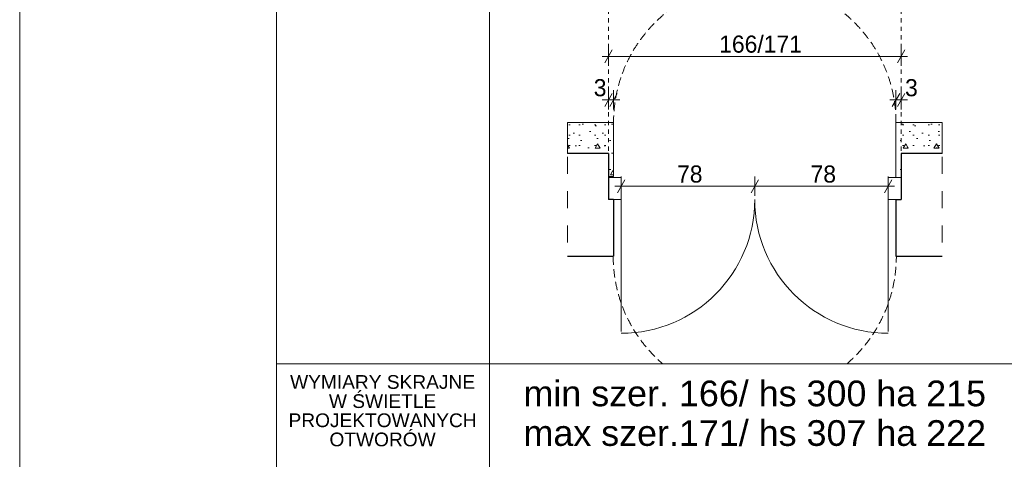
# Model space of a CAD drawing. Extents: x -11111 to 69739, y 5521 to 20371.
# Tile 9 of 19: x 48839 to 54591, y 12837 to 15404. Entities that reach past the tile are written whole.
import ezdxf

# ---------------------------------------------------------------- set-up
doc = ezdxf.new("R2010")
doc.units = 0
doc.header["$MEASUREMENT"] = 0
for name, pattern in [('Hidden Line', [50, 25, -25]), ('Krawędzie ukryte', [75, 50, -25]), ('Przerywana', [200, 100, -100])]:
    doc.linetypes.add(name, pattern=pattern)
doc.layers.add('Arch ocieplenie', color=7, linetype='Continuous')
doc.layers.add('Arch wymiary', color=7, linetype='Continuous')
for name, color, linetype, lineweight in [('Arch ocieplenie_Nr_Pióra__21', 7, 'Continuous', 13), ('Arch opisy okien_Nr_Pióra__1', 7, 'Continuous', 25), ('Arch opisy_Nr_Pióra__21', 7, 'Continuous', 13), ('ARCH TABELA_Nr_Pióra__21', 7, 'Continuous', 13), ('Arch wymiary_Nr_Pióra__5', 7, 'Continuous', 13), ('INWENT. DRZWI_Nr_Pióra__21', 7, 'Continuous', 13), ('INWENT.ŚCIANY_Nr_Pióra__1', 7, 'Continuous', 25), ('INWENT.ŚCIANY_Nr_Pióra__21', 7, 'Continuous', 13)]:
    doc.layers.add(name, color=color, linetype=linetype, lineweight=lineweight)
doc.layers.add('INWENT.ŚCIANY_Nr_Pióra__3', color=7, linetype='Continuous', lineweight=18, true_color=0xff6600)
doc.styles.add('GENERATED_STYLE_1', font='txt')
doc.styles.add('GENERATED_STYLE_2', font='arial.ttf')
doc.styles.add('GENERATED_STYLE_3', font='arial.ttf')
doc.dimstyles.new('GENERATED_STYLE__2', dxfattribs={"dimtxt": 100, "dimasz": 57, "dimexe": 0.18, "dimexo": 0, "dimgap": 0.09, "dimtad": 1, "dimtih": 1, "dimtoh": 1, "dimdec": 0, "dimlfac": 0.1, "dimzin": 0, "dimdsep": 46, "dimtxsty": 'GENERATED_STYLE_1', "dimblk": 'ARROWHEAD_2', "dimblk1": 'ARROWHEAD_2', "dimblk2": 'ARROWHEAD_2', "dimcen": 0.09, "dimclrd": 7, "dimclre": 7, "dimclrt": 7, "dimadec": 0, "dimazin": 0, "dimtfac": 1, "dimtdec": 4, "dimtmove": 0, "dimatfit": 3, "dimfxl": 0, "dimtolj": 1, "dimtzin": 0, "dimarcsym": 0})
doc.dimstyles.new('GENERATED_STYLE__4', dxfattribs={"dimtxt": 100, "dimasz": 57, "dimexe": 0.18, "dimexo": 0, "dimgap": 0.09, "dimtad": 1, "dimtih": 1, "dimtoh": 1, "dimdec": 0, "dimlfac": 0.1, "dimzin": 0, "dimdsep": 46, "dimtxsty": 'GENERATED_STYLE_1', "dimblk": 'ARROWHEAD_2', "dimblk1": 'ARROWHEAD_2', "dimblk2": 'ARROWHEAD_2', "dimcen": 0.09, "dimclrd": 7, "dimclre": 7, "dimclrt": 7, "dimadec": 0, "dimazin": 0, "dimtfac": 1, "dimtdec": 4, "dimtmove": 2, "dimatfit": 3, "dimfxl": 0, "dimtolj": 1, "dimtzin": 0, "dimarcsym": 0})
pattern_1 = [(0, (0, 0), (0, 311.7692), [30, -150]), (0, (90, 155.9), (0, 311.7692), [30, -150]), (60, (0, 0), (-270, 155.8846), [30, -150]), (60, (180, 0), (-270, 155.8846), [30, -150]), (120, (30, 0), (270, 155.8846), [30, -150]), (120, (210, 0), (270, 155.8846), [30, -150]), (0, (0, 30), (0, 60), [0, -60, 0, -90]), (45, (30, 30), (-42.42641, 42.42641), [0, -45, 0, -75])]

# ---------------------------------------------------------------- blocks, each defined once
blk = doc.blocks.new('Ściana_1', base_point=(52278.5, 14488.3))
at = {"layer": 'Arch ocieplenie_Nr_Pióra__21', "linetype": 'Continuous'}
h = blk.add_hatch(dxfattribs=at)
h.set_pattern_fill('Structural_Concrete', color=256, style=0, pattern_type=2)
h.set_pattern_definition(pattern_1)
h.paths.add_polyline_path([(52308.5, 14488.3), (52308.5, 14803.3), (52278.5, 14623.3), (52278.5, 14488.3)], flags=0)
for p, q in [((52308.5, 14488.3), (52308.5, 14803.3)), ((52278.5, 14623.3), (52278.5, 14488.3)), ((52278.5, 14488.3), (52308.5, 14488.3))]:
    blk.add_line(p, q, dxfattribs=at)
blk = doc.blocks.new('Ściana_2', base_point=(53988.5, 14623.3))
at = {"layer": 'Arch ocieplenie_Nr_Pióra__21', "linetype": 'Continuous'}
h = blk.add_hatch(dxfattribs=at)
h.set_pattern_fill('Structural_Concrete', color=256, style=0, pattern_type=2)
h.set_pattern_definition(pattern_1)
h.paths.add_polyline_path([(53958.5, 14803.3), (53958.5, 14483.3), (53988.5, 14483.3), (53988.5, 14623.3)], flags=0)
for p, q in [((53958.5, 14803.3), (53958.5, 14483.3)), ((53988.5, 14483.3), (53988.5, 14623.3)), ((53958.5, 14483.3), (53988.5, 14483.3))]:
    blk.add_line(p, q, dxfattribs=at)
blk = doc.blocks.new('Ściana_3', base_point=(52038.5, 14623.3))
at = {"layer": 'Arch ocieplenie_Nr_Pióra__21', "linetype": 'Continuous'}
h = blk.add_hatch(dxfattribs=at)
h.set_pattern_fill('Structural_Concrete', color=256, style=0, pattern_type=2)
h.set_pattern_definition(pattern_1)
h.paths.add_polyline_path([(52038.5, 14623.3), (52278.5, 14623.3), (52308.5, 14803.3), (52038.5, 14803.3)], flags=0)
for p, q in [((52308.5, 14803.3), (52038.5, 14803.3)), ((52038.5, 14803.3), (52038.5, 14623.3)), ((52038.5, 14623.3), (52278.5, 14623.3))]:
    blk.add_line(p, q, dxfattribs=at)
blk = doc.blocks.new('Ściana_4', base_point=(53988.5, 14623.3))
at = {"layer": 'Arch ocieplenie_Nr_Pióra__21', "linetype": 'Continuous'}
h = blk.add_hatch(dxfattribs=at)
h.set_pattern_fill('Structural_Concrete', color=256, style=0, pattern_type=2)
h.set_pattern_definition(pattern_1)
h.paths.add_polyline_path([(53988.5, 14623.3), (54228.5, 14623.3), (54228.5, 14803.3), (53958.5, 14803.3)], flags=0)
for p, q in [((54228.5, 14803.3), (53958.5, 14803.3)), ((54228.5, 14623.3), (54228.5, 14803.3)), ((53988.5, 14623.3), (54228.5, 14623.3))]:
    blk.add_line(p, q, dxfattribs=at)
blk = doc.blocks.new('*D130')
at = {"layer": 'Arch wymiary_Nr_Pióra__5', "linetype": 'Continuous'}
for p, q in [((52278.5, 15133.8), (52278.5, 15246.3)), ((53988.5, 15133.8), (53988.5, 15246.3)), ((52241.8, 15190.1), (52278.5, 15190.1)), ((52300.2, 15227.6), (52256.9, 15152.6)), ((52278.5, 15190.1), (53988.5, 15190.1)), ((53966.9, 15152.6), (54010.2, 15227.6)), ((53988.5, 15190.1), (54025.2, 15190.1))]:
    blk.add_line(p, q, dxfattribs=at)
at = {"layer": 'Arch wymiary_Nr_Pióra__5', "insert": (52925.5, 15210.1), "char_height": 100, "attachment_point": 7, "style": 'GENERATED_STYLE_1'}
blk.add_mtext('{166/171}', dxfattribs=at)
blk = doc.blocks.new('ARROWHEAD_2')
at = {"color": 0, "linetype": 'Continuous', "lineweight": 0}
for p, q in [((0, 0), (-1, 0)), ((-0.38, -0.66), (0.38, 0.66))]:
    blk.add_line(p, q, dxfattribs=at)
blk = doc.blocks.new('*D131')
at = {"layer": 'Arch wymiary_Nr_Pióra__5', "linetype": 'Continuous'}
for p, q in [((52375.2, 14469.1), (52331.9, 14394.1)), ((52353.5, 14375.3), (52353.5, 14487.8)), ((53155.2, 14469.1), (53111.9, 14394.1)), ((53133.5, 14375.3), (53133.5, 14487.8)), ((52316.8, 14431.6), (52353.5, 14431.6)), ((52353.5, 14431.6), (53133.5, 14431.6))]:
    blk.add_line(p, q, dxfattribs=at)
at = {"layer": 'Arch wymiary_Nr_Pióra__5', "char_height": 100, "attachment_point": 7, "style": 'GENERATED_STYLE_1'}
for insert in [(52679.5, 14451.6), (53459.5, 14451.6)]:
    blk.add_mtext('{78}', dxfattribs=dict(at, insert=insert))
blk = doc.blocks.new('*D132')
at = {"layer": 'Arch wymiary_Nr_Pióra__5', "linetype": 'Continuous'}
for p, q in [((53155.2, 14469.1), (53111.9, 14394.1)), ((53133.5, 14375.3), (53133.5, 14487.8)), ((53891.9, 14394.1), (53935.2, 14469.1)), ((53913.5, 14375.3), (53913.5, 14487.8)), ((53133.5, 14431.6), (53913.5, 14431.6)), ((53913.5, 14431.6), (53950.2, 14431.6))]:
    blk.add_line(p, q, dxfattribs=at)
at = {"layer": 'Arch wymiary_Nr_Pióra__5', "char_height": 100, "attachment_point": 7, "style": 'GENERATED_STYLE_1'}
for insert in [(52679.5, 14451.6), (53459.5, 14451.6)]:
    blk.add_mtext('{78}', dxfattribs=dict(at, insert=insert))
blk = doc.blocks.new('*D154')
at = {"layer": 'Arch wymiary_Nr_Pióra__5', "linetype": 'Continuous'}
for p, q in [((52256.9, 14898.1), (52300.2, 14973.1)), ((52278.5, 14879.3), (52278.5, 14991.8)), ((52330.2, 14973.1), (52286.9, 14898.1)), ((52308.5, 14879.3), (52308.5, 14991.8)), ((52241.8, 14935.6), (52278.5, 14935.6)), ((52278.5, 14935.6), (52308.5, 14935.6)), ((52308.5, 14935.6), (52345.2, 14935.6))]:
    blk.add_line(p, q, dxfattribs=at)
at = {"layer": 'Arch wymiary_Nr_Pióra__5', "insert": (52192.8, 14955.6), "char_height": 100, "attachment_point": 7, "style": 'GENERATED_STYLE_1'}
blk.add_mtext('{3}', dxfattribs=at)
blk = doc.blocks.new('*D162')
at = {"layer": 'Arch wymiary_Nr_Pióra__5', "linetype": 'Continuous'}
for p, q in [((53936.9, 14898.1), (53980.2, 14973.1)), ((53958.5, 14879.3), (53958.5, 14991.8)), ((54010.2, 14973.1), (53966.9, 14898.1)), ((53988.5, 14879.3), (53988.5, 14991.8)), ((53921.8, 14935.6), (53958.5, 14935.6)), ((53958.5, 14935.6), (53988.5, 14935.6)), ((53988.5, 14935.6), (54025.2, 14935.6))]:
    blk.add_line(p, q, dxfattribs=at)
at = {"layer": 'Arch wymiary_Nr_Pióra__5', "insert": (54011.6, 14955.6), "char_height": 100, "attachment_point": 7, "style": 'GENERATED_STYLE_1'}
blk.add_mtext('{3}', dxfattribs=at)

msp = doc.modelspace()

# ---------------------------------------------------------------- linework, layer by layer
at = {"layer": 'Arch opisy_Nr_Pióra__21', "linetype": 'Continuous'}
for p, q in [((51583.5, 20120.6), (51583.5, 5770.6)), ((50339.1, 13395.6), (66583.5, 13395.6))]:
    msp.add_line(p, q, dxfattribs=at)
at = {"layer": 'ARCH TABELA_Nr_Pióra__21', "linetype": 'Continuous'}
for p, q in [((48839.1, 5520.6), (48839.1, 20370.6)), ((50339.1, 20120.6), (50339.1, 5770.6))]:
    msp.add_line(p, q, dxfattribs=at)
at = {"layer": 'INWENT. DRZWI_Nr_Pióra__21', "linetype": 'Continuous'}
for p, q in [((52353.5, 14483.3), (52278.5, 14483.3)), ((52353.5, 14353.3), (52353.5, 14483.3)), ((53913.5, 14353.3), (53913.5, 14483.3)), ((53913.5, 14483.3), (53988.5, 14483.3)), ((52278.5, 14353.3), (52353.5, 14353.3)), ((52353.5, 14353.3), (52353.5, 13583.3)), ((53988.5, 14353.3), (53913.5, 14353.3)), ((53913.5, 14353.3), (53913.5, 13583.3))]:
    msp.add_line(p, q, dxfattribs=at)
for centre, start, end in [((52353.5, 14353.3), 270, 0), ((53913.5, 14353.3), 180, 270)]:
    msp.add_arc(centre, 780, start, end, dxfattribs=at)
at = {"layer": 'INWENT.ŚCIANY_Nr_Pióra__1', "linetype": 'Continuous'}
for p, q in [((52278.5, 14623.3), (52038.5, 14623.3)), ((52278.5, 14623.3), (52278.5, 14353.3)), ((53988.5, 14623.3), (53988.5, 14353.3)), ((54228.5, 14623.3), (53988.5, 14623.3)), ((52308.5, 14353.3), (52278.5, 14353.3)), ((52308.5, 14353.3), (52308.5, 14023.3)), ((53958.5, 14353.3), (53958.5, 14023.3)), ((53958.5, 14353.3), (53988.5, 14353.3)), ((52038.5, 14023.3), (52308.5, 14023.3)), ((53958.5, 14023.3), (54228.5, 14023.3))]:
    msp.add_line(p, q, dxfattribs=at)
at = {"layer": 'INWENT.ŚCIANY_Nr_Pióra__21', "linetype": 'Przerywana'}
for p, q in [((52038.5, 14803.3), (52038.5, 14023.3)), ((54228.5, 14803.3), (54228.5, 14023.3))]:
    msp.add_line(p, q, dxfattribs=at)
at = {"layer": 'INWENT.ŚCIANY_Nr_Pióra__21', "linetype": 'Krawędzie ukryte'}
for centre, radius, start, end in [((53133.5, 14803.3), 825, 0, 180), ((53133.5, 14023.3), 827.2, 180, 229.35533), ((53133.5, 14023.3), 827.2, 310.64467, 0)]:
    msp.add_arc(centre, radius, start, end, dxfattribs=at)
at = {"layer": 'INWENT.ŚCIANY_Nr_Pióra__3', "linetype": 'Hidden Line'}
for p, q in [((52278.5, 14488.3), (52278.5, 15927.7)), ((53988.5, 14488.3), (53988.5, 15927.7))]:
    msp.add_line(p, q, dxfattribs=at)

# ---------------------------------------------------------------- block references
at = {"layer": 'Arch ocieplenie'}
for name, p in [('Ściana_3', (52038.5, 14623.3)), ('Ściana_1', (52278.5, 14488.3)), ('Ściana_2', (53988.5, 14623.3)), ('Ściana_4', (53988.5, 14623.3))]:
    msp.add_blockref(name, p, dxfattribs=at)

# ---------------------------------------------------------------- texts
at = {"layer": 'Arch opisy okien_Nr_Pióra__1', "linetype": 'Continuous', "attachment_point": 2}
for s, insert, char_height, width, line_spacing_factor, style in [('{WYMIARY SKRAJNE\\PW ŚWIETLE \\PPROJEKTOWANYCH \\POTWORÓW}', (50959.1, 13328.8), 80, 2104.478, 0.838461, 'GENERATED_STYLE_3'), ('{min szer. 166/ hs 300 ha 215 \\Pmax szer.171/ hs 307 ha 222 }', (53133.5, 13297.1), 150, 2990.708, 0.925173, 'GENERATED_STYLE_2')]:
    msp.add_mtext(s, dxfattribs=dict(at, insert=insert, char_height=char_height, width=width, line_spacing_factor=line_spacing_factor, style=style))

# ---------------------------------------------------------------- dimensions: what is measured, and where the dimension line sits
at = {"layer": 'Arch wymiary', "linetype": 'Continuous'}
dim = msp.add_linear_dim(base=(52278.5, 15190.1), p1=(52278.5, 15049.7), p2=(53988.5, 15049.7), text='166/171', dimstyle='GENERATED_STYLE__2', dxfattribs=at)
dim.commit()
dim.dimension.update_dxf_attribs({"geometry": '*D130', "text_midpoint": (53172.4, 15260.1)})
for base, p1, p2, dimstyle, picture, middle in [((52278.5, 14935.6), (52278.5, 14803.3), (52308.5, 14803.3), 'GENERATED_STYLE__2', '*D154', (52230.8, 15005.6)), ((53958.5, 14935.6), (53958.5, 14803.3), (53988.5, 14803.3), 'GENERATED_STYLE__4', '*D162', (54049.5, 15005.6)), ((52353.5, 14431.6), (52353.5, 14418.3), (53133.5, 14353.3), 'GENERATED_STYLE__2', '*D131', (52755.4, 14501.6)), ((52353.5, 14431.6), (53133.5, 14353.3), (53913.5, 14418.3), 'GENERATED_STYLE__2', '*D132', (53535.4, 14501.6))]:
    dim = msp.add_linear_dim(base=base, p1=p1, p2=p2, dimstyle=dimstyle, dxfattribs=at)
    dim.commit()
    dim.dimension.update_dxf_attribs({"geometry": picture, "text_midpoint": middle})

doc.saveas('drawing.dxf')
